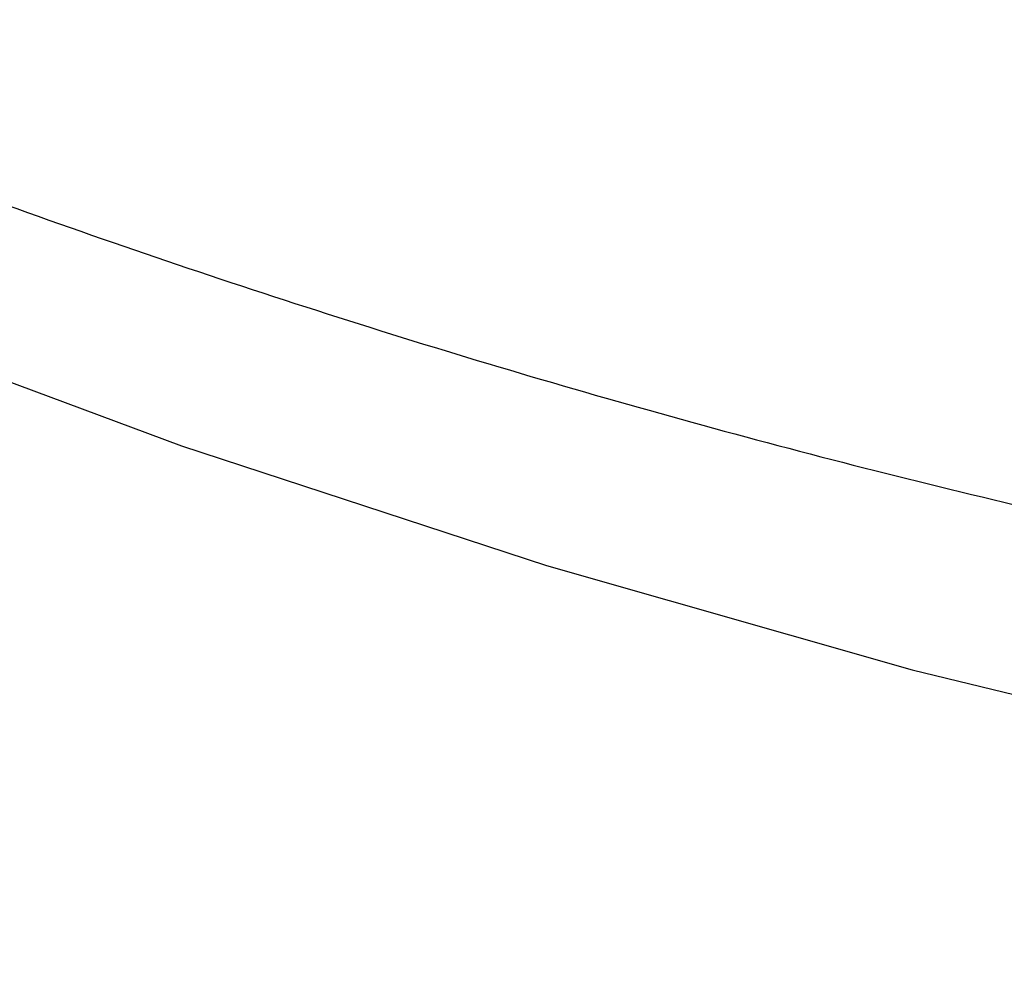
# Paper-space layout '_Trimétrica' of a CAD drawing. Header units: millimetres. Extents: x -779 to 107, y -976 to -84.
# Tile 39 of 197: x -352 to -333, y -691 to -673. Entities that reach past the tile are written whole.
import ezdxf

# ---------------------------------------------------------------- set-up
doc = ezdxf.new("R2010")
doc.units = ezdxf.units.MM

psp = doc.layouts.new('_Trimétrica')

# ---------------------------------------------------------------- linework, layer by layer
at = {"color": 7, "linetype": 'Continuous', "lineweight": 25, "flags": 128}
psp.add_lwpolyline([(-370.182, -672.189), (-363.233, -675.381), (-356.232, -678.288), (-349.192, -680.904), (-342.127, -683.225), (-335.05, -685.246), (-327.976, -686.963), (-320.919, -688.372), (-313.891, -689.471), (-306.907, -690.257), (-299.981, -690.73), (-293.126, -690.887), (-286.355, -690.73), (-279.683, -690.257), (-273.121, -689.471), (-266.683, -688.372), (-260.381, -686.963), (-254.228, -685.246), (-248.235, -683.225), (-242.415, -680.904), (-236.779, -678.288), (-231.337, -675.381), (-226.102, -672.189)], dxfattribs=at)
at = {"color": 7, "linetype": 'Continuous', "lineweight": 25}
for points, knots in [([(-485.154, -349.157), (-484.478, -348.657), (-482.076, -346.879), (-477.737, -344.077), (-472.152, -340.754), (-466.372, -337.701), (-460.421, -334.901), (-454.304, -332.364), (-448.031, -330.092), (-441.61, -328.087), (-435.048, -326.352), (-428.356, -324.888), (-421.542, -323.698), (-414.615, -322.782), (-407.583, -322.141), (-400.457, -321.777), (-393.244, -321.69), (-385.955, -321.879), (-378.599, -322.344), (-371.186, -323.086), (-363.725, -324.102), (-356.225, -325.393), (-348.698, -326.955), (-341.152, -328.789), (-333.598, -330.89), (-326.046, -333.257), (-318.507, -335.887), (-310.989, -338.776), (-303.503, -341.92), (-296.06, -345.317), (-288.669, -348.96), (-281.341, -352.847), (-274.085, -356.97), (-266.912, -361.326), (-259.831, -365.908), (-252.851, -370.711), (-245.983, -375.727), (-239.235, -380.95), (-232.617, -386.374), (-226.138, -391.99), (-219.807, -397.791), (-213.632, -403.77), (-207.621, -409.918), (-201.783, -416.227), (-196.127, -422.688), (-190.658, -429.293), (-185.386, -436.032), (-180.316, -442.897), (-175.456, -449.877), (-170.812, -456.964), (-166.39, -464.148), (-162.197, -471.418), (-158.237, -478.765), (-154.517, -486.179), (-151.04, -493.65), (-147.811, -501.167), (-144.834, -508.721), (-142.114, -516.301), (-139.653, -523.897), (-137.455, -531.498), (-135.522, -539.094), (-133.857, -546.676), (-132.461, -554.232), (-131.335, -561.754), (-130.483, -569.23), (-129.903, -576.652), (-129.596, -584.009), (-129.564, -591.291), (-129.805, -598.491), (-130.319, -605.597), (-131.106, -612.602), (-132.164, -619.496), (-133.492, -626.27), (-135.089, -632.917), (-136.952, -639.427), (-139.08, -645.792), (-141.47, -652.004), (-144.12, -658.055), (-147.028, -663.937), (-150.185, -669.645), (-153.606, -675.156), (-156.516, -679.478), (-158.369, -681.886), (-158.915, -682.595)], [0, 0, 0, 0, 0.004978, 0.017693, 0.030397, 0.04309, 0.055768, 0.068432, 0.08108, 0.093711, 0.106327, 0.118926, 0.131511, 0.144081, 0.156639, 0.169184, 0.181719, 0.194244, 0.206762, 0.219271, 0.231775, 0.244274, 0.256768, 0.269259, 0.281747, 0.294233, 0.306717, 0.3192, 0.331682, 0.344164, 0.356646, 0.369128, 0.381609, 0.394091, 0.406573, 0.419056, 0.431539, 0.444022, 0.456505, 0.468989, 0.481473, 0.493956, 0.50644, 0.518923, 0.531407, 0.54389, 0.556372, 0.568854, 0.581335, 0.593815, 0.606295, 0.618774, 0.631252, 0.64373, 0.656206, 0.668683, 0.681159, 0.693634, 0.70611, 0.718586, 0.731063, 0.743541, 0.756021, 0.768504, 0.780989, 0.793478, 0.805973, 0.818473, 0.83098, 0.843495, 0.85602, 0.868555, 0.881102, 0.893662, 0.906236, 0.918826, 0.931432, 0.944054, 0.956693, 0.969348, 0.98202, 0.994706, 1, 1, 1, 1]), ([(-471.768, -569.565), (-471.18, -570.713), (-469.489, -574.01), (-466.509, -579.395), (-462.758, -585.682), (-458.774, -591.865), (-454.569, -597.936), (-450.15, -603.882), (-445.525, -609.694), (-440.701, -615.36), (-435.689, -620.872), (-430.497, -626.218), (-425.133, -631.39), (-419.608, -636.379), (-413.932, -641.174), (-408.113, -645.768), (-402.164, -650.153), (-396.094, -654.32), (-389.913, -658.261), (-383.634, -661.97), (-377.266, -665.439), (-370.822, -668.663), (-364.312, -671.634), (-357.749, -674.347), (-351.144, -676.797), (-344.509, -678.98), (-337.856, -680.889), (-331.196, -682.523), (-324.544, -683.877), (-317.91, -684.948), (-311.307, -685.734), (-304.747, -686.234), (-298.243, -686.446), (-291.807, -686.369), (-285.452, -686.004), (-279.189, -685.351), (-273.031, -684.413), (-266.989, -683.189), (-261.075, -681.685), (-255.3, -679.902), (-249.675, -677.845), (-244.21, -675.518), (-238.916, -672.925), (-233.799, -670.076), (-228.881, -666.961), (-224.918, -664.202), (-222.675, -662.392), (-221.932, -661.792)], [0, 0, 0, 0, 0.012178, 0.03497, 0.057762, 0.080554, 0.103345, 0.126136, 0.148927, 0.171718, 0.194508, 0.217299, 0.240091, 0.262884, 0.285678, 0.308474, 0.331271, 0.354071, 0.376872, 0.399676, 0.422482, 0.44529, 0.468099, 0.490909, 0.513719, 0.536527, 0.559333, 0.582135, 0.604931, 0.627718, 0.650494, 0.673256, 0.696001, 0.718726, 0.741427, 0.764102, 0.786746, 0.809357, 0.831933, 0.854471, 0.876971, 0.899433, 0.921857, 0.944246, 0.966602, 0.988931, 1, 1, 1, 1])]:
    psp.add_open_spline(points, degree=3, knots=knots, dxfattribs=at)

doc.saveas('drawing.dxf')
